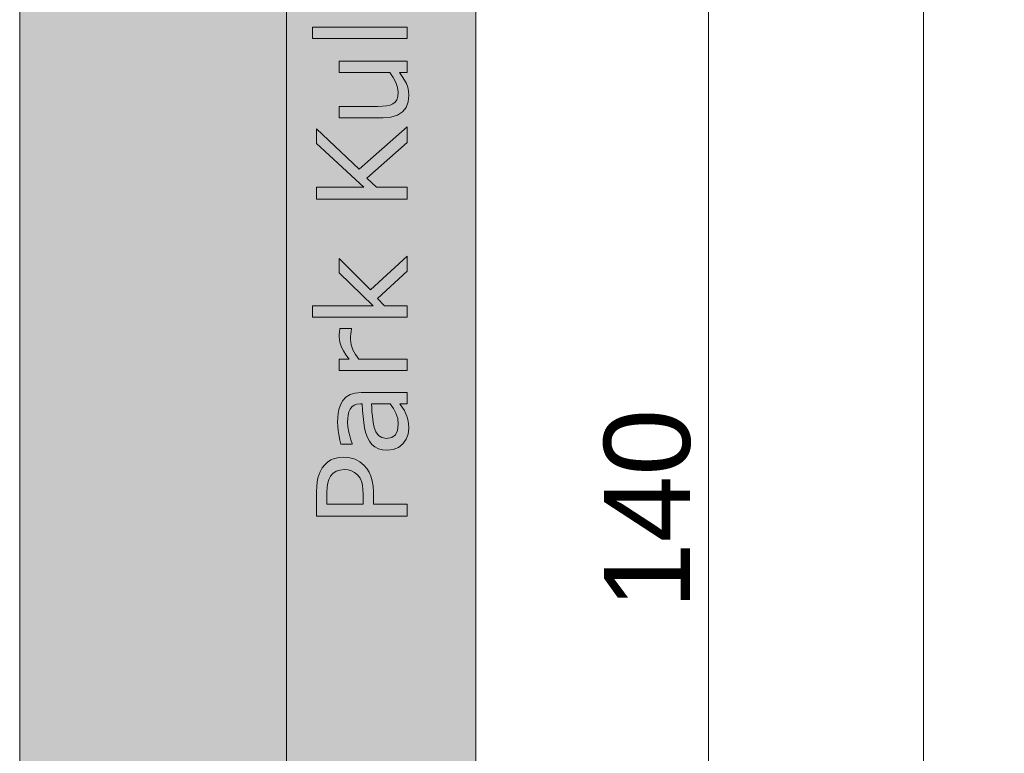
# Model space of a CAD drawing. Header units: millimetres. Extents: x 64850 to 1435566, y -594079 to 57306.
# Tile 117 of 121: x 1424726 to 1425297, y -592373 to -591946. Entities that reach past the tile are written whole.
import ezdxf

# ---------------------------------------------------------------- set-up
doc = ezdxf.new("R2010")
doc.units = ezdxf.units.MM
doc.header["$MEASUREMENT"] = 0
for name, color, linetype in [('Konstrukcja - Słupy', 7, 'Continuous'), ('Konstrukcja - Ściany zew', 7, 'Continuous'), ('Wymiarowanie - Ogólne', 7, 'Continuous')]:
    doc.layers.add(name, color=color, linetype=linetype)
for name, color, linetype, lineweight in [('Konstrukcja - Słupy_Nr_pióra__1', 7, 'Continuous', 13), ('Konstrukcja - Ściany zew_Nr_pióra__1', 7, 'Continuous', 13), ('Wymiarowanie - Ogólne_Nr_pióra__46', 5, 'Continuous', 15)]:
    doc.layers.add(name, color=color, linetype=linetype, lineweight=lineweight)
doc.layers.add('Wymiarowanie - Ogólne_Nr_pióra__45', color=7, linetype='Continuous', lineweight=15, true_color=0x40a5ff)
doc.layers.add('Wymiarowanie - Ogólne_Nr_pióra__85', color=7, linetype='Continuous', lineweight=13, true_color=0x80c2ff)
doc.styles.add('STYL_AUTOMATYCZNY_1', font='arial.ttf')
doc.dimstyles.new('STYL_AUTOMATYCZNY__1', dxfattribs={"dimtxt": 50, "dimasz": 47.5, "dimexe": 0.18, "dimexo": 0.0625, "dimgap": 0, "dimtad": 1, "dimtih": 1, "dimtoh": 1, "dimdec": 0, "dimlfac": 0.1, "dimzin": 0, "dimdsep": 46, "dimtxsty": 'STYL_AUTOMATYCZNY_1', "dimblk": 'ARROWHEAD_11', "dimblk1": 'ARROWHEAD_11', "dimblk2": 'ARROWHEAD_11', "dimcen": 0.09, "dimse1": 1, "dimse2": 1, "dimclrd": 256, "dimclre": 256, "dimclrt": 5, "dimazin": 0, "dimtfac": 1, "dimtdec": 4, "dimtmove": 0, "dimatfit": 3, "dimfxl": 1, "dimtolj": 1, "dimtzin": 0, "dimarcsym": 0})
doc.dimstyles.new('STYL_AUTOMATYCZNY__2', dxfattribs={"dimtxt": 50, "dimasz": 47.5, "dimexe": 0.18, "dimexo": 0.0625, "dimgap": 0, "dimtad": 1, "dimdec": 0, "dimlfac": 0.1, "dimzin": 0, "dimdsep": 46, "dimtxsty": 'STYL_AUTOMATYCZNY_1', "dimblk": 'ARROWHEAD_11', "dimblk1": 'ARROWHEAD_11', "dimblk2": 'ARROWHEAD_11', "dimcen": 0.09, "dimse1": 1, "dimse2": 1, "dimclrd": 256, "dimclre": 256, "dimclrt": 5, "dimazin": 0, "dimtfac": 1, "dimtdec": 4, "dimtmove": 0, "dimatfit": 3, "dimfxl": 1, "dimtolj": 1, "dimtzin": 0, "dimarcsym": 0})

# ---------------------------------------------------------------- blocks, each defined once
blk = doc.blocks.new('ElemPrzekroju_22_4', base_point=(1348773.02, -593731.69))
at = {"layer": 'Konstrukcja - Słupy', "linetype": 'Continuous', "lineweight": 0, "true_color": 0x000000}
for points in [[(1424725.5, -593731.69), (1424845.5, -593731.69), (1424845.5, -593521.69), (1424855.5, -593521.69), (1424855.5, -593731.69), (1424975.5, -593731.69), (1424975.5, -592931.69), (1424880.5, -592931.69), (1424880.5, -591531.69), (1424975.5, -591531.69), (1424975.5, -591331.69), (1424725.5, -591331.69)], [(1424870.5, -591545.83), (1424865.5, -591552.9), (1424865.5, -592952.9), (1424964.09, -592952.9), (1424966.63, -592952.37), (1424969.43, -592951.31), (1424972.42, -592949.76), (1424975.5, -592947.77), (1424975.5, -592931.69), (1424880.5, -592931.69), (1424880.5, -591545.83)], [(1424895.61, -591950.6), (1424895.61, -591957.23), (1424950.47, -591957.23), (1424950.47, -591950.6)], [(1424897.02, -591950.6), (1424895.61, -591950.6), (1424895.61, -591957.23), (1424950.47, -591957.23), (1424950.47, -591950.6), (1424933.71, -591950.6), (1424931.93, -591951.14), (1424927.6, -591951.48), (1424926.05, -591951.48), (1424926.14, -591951.47), (1424927.71, -591950.8), (1424927.98, -591950.6), (1424901.66, -591950.6), (1424901.66, -591951.93), (1424906.34, -591951.93), (1424903.49, -591955.96), (1424901.08, -591955.96), (1424901.08, -591951.48), (1424896.4, -591951.48)], [(1424933.51, -591996.65), (1424911.08, -591996.65), (1424911.08, -592003.27), (1424936.65, -592003.27), (1424941.14, -592002.89), (1424944.85, -592001.74), (1424947.77, -591999.82), (1424949.88, -591997.21), (1424951.14, -591993.99), (1424951.56, -591990.16), (1424951.4, -591987.76), (1424950.93, -591985.5), (1424950.15, -591983.39), (1424949.07, -591981.31), (1424947.72, -591979.17), (1424946.1, -591976.97), (1424950.47, -591976.97), (1424950.47, -591970.34), (1424911.08, -591970.34), (1424911.08, -591976.97), (1424940.49, -591976.97), (1424942.38, -591979.72), (1424943.91, -591982.67), (1424944.91, -591985.6), (1424945.25, -591988.29), (1424945.07, -591990.84), (1424944.54, -591992.7), (1424943.63, -591994.07), (1424942.29, -591995.16), (1424940.62, -591995.92), (1424938.64, -591996.36), (1424936.29, -591996.57)], [(1424933.51, -591996.65), (1424911.08, -591996.65), (1424911.08, -592003.27), (1424936.65, -592003.27), (1424941.14, -592002.89), (1424944.85, -592001.74), (1424947.77, -591999.82), (1424949.88, -591997.21), (1424951.14, -591993.99), (1424951.56, -591990.16), (1424951.4, -591987.76), (1424950.93, -591985.5), (1424950.15, -591983.39), (1424949.07, -591981.31), (1424947.72, -591979.17), (1424946.1, -591976.97), (1424950.47, -591976.97), (1424950.47, -591970.34), (1424911.08, -591970.34), (1424911.08, -591976.97), (1424940.49, -591976.97), (1424942.38, -591979.72), (1424943.91, -591982.67), (1424944.91, -591985.6), (1424945.25, -591988.29), (1424945.07, -591990.84), (1424944.54, -591992.7), (1424943.63, -591994.07), (1424942.29, -591995.16), (1424940.62, -591995.92), (1424938.64, -591996.36), (1424936.29, -591996.57)], [(1424897.97, -592043.57), (1424897.97, -592050.55), (1424950.47, -592050.55), (1424950.47, -592043.57), (1424932.66, -592043.57), (1424927.09, -592038.35), (1424950.47, -592017.59), (1424950.47, -592008.53), (1424922.65, -592033.07), (1424897.97, -592009.62), (1424897.97, -592018.08), (1424925.36, -592043.57)], [(1424897.97, -592018.08), (1424922.65, -592041.05), (1424935.47, -592029.74), (1424935.47, -592030.91), (1424950.47, -592017.59), (1424950.47, -592008.53), (1424922.65, -592033.07), (1424897.97, -592009.62)], [(1424897.97, -592050.55), (1424911.87, -592050.55), (1424919.79, -592043.57), (1424897.97, -592043.57)], [(1424919.28, -592050.55), (1424950.47, -592050.55), (1424950.47, -592043.57), (1424932.66, -592043.57), (1424929.97, -592041.05)], [(1424895.61, -592119.09), (1424950.47, -592119.09), (1424950.47, -592112.47), (1424937.32, -592112.47), (1424933.23, -592108.17), (1424950.47, -592092.37), (1424950.47, -592083.63), (1424929.28, -592103.26), (1424911.08, -592084.97), (1424911.08, -592093.32), (1424930.79, -592112.47), (1424895.61, -592112.47)], [(1424929.28, -592103.26), (1424911.08, -592084.97), (1424911.08, -592093.32), (1424929.06, -592110.78), (1424935.47, -592104.84), (1424935.47, -592106.11), (1424950.47, -592092.37), (1424950.47, -592083.63)], [(1424927.24, -592112.47), (1424895.61, -592112.47), (1424895.61, -592119.09), (1424920.09, -592119.09)], [(1424935.47, -592111.09), (1424926.73, -592119.09), (1424950.47, -592119.09), (1424950.47, -592112.47), (1424937.32, -592112.47), (1424935.47, -592110.52)], [(1424911.08, -592130.45), (1424911.42, -592133.55), (1424912.41, -592136.6), (1424913.49, -592138.71), (1424914.99, -592141.03), (1424916.9, -592143.56), (1424911.08, -592143.56), (1424911.08, -592150.19), (1424950.47, -592150.19), (1424950.47, -592143.56), (1424922.51, -592143.56), (1424920.56, -592140.87), (1424919, -592138.06), (1424917.98, -592135.15), (1424917.64, -592132.14), (1424917.68, -592130.36), (1424917.8, -592128.84), (1424918.01, -592127.43), (1424918.31, -592125.97), (1424918.31, -592125.62), (1424911.51, -592125.62), (1424911.17, -592127.94), (1424911.11, -592128.96)], [(1424911.08, -592143.56), (1424911.08, -592150.19), (1424950.47, -592150.19), (1424950.47, -592143.56), (1424922.51, -592143.56), (1424920.56, -592140.87), (1424919, -592138.06), (1424917.98, -592135.15), (1424917.77, -592133.24), (1424916.11, -592133.24), (1424917.67, -592131.03), (1424917.68, -592130.36), (1424917.8, -592128.84), (1424918.01, -592127.43), (1424918.31, -592125.97), (1424918.31, -592125.62), (1424911.51, -592125.62), (1424911.17, -592127.94), (1424911.11, -592128.96), (1424911.08, -592130.45), (1424911.42, -592133.55), (1424912.41, -592136.6), (1424913.49, -592138.71), (1424914.99, -592141.03), (1424916.9, -592143.56)]]:
    blk.add_hatch(color=18, dxfattribs=at).paths.add_polyline_path(points)
h = blk.add_hatch(color=18, dxfattribs=at)
h.paths.add_polyline_path([(1424910.13, -592180.09), (1424910.2, -592182.48), (1424910.41, -592184.89), (1424910.77, -592187.32), (1424911.38, -592190.55), (1424911.93, -592192.92), (1424918.66, -592192.92), (1424918.66, -592192.57), (1424917.86, -592190.32), (1424917.2, -592188.11), (1424916.67, -592185.94), (1424916.16, -592182.88), (1424915.99, -592180.13), (1424916.06, -592178.02), (1424916.27, -592176), (1424916.68, -592174.17), (1424917.36, -592172.62), (1424918.37, -592171.31), (1424919.69, -592170.34), (1424921.36, -592169.75), (1424923.42, -592169.55), (1424924.45, -592169.55), (1424924.67, -592173.32), (1424924.95, -592176.93), (1424925.29, -592180.37), (1424925.78, -592183.57), (1424926.5, -592186.45), (1424927.44, -592189.01), (1424928.63, -592191.2), (1424930.08, -592193.03), (1424931.8, -592194.49), (1424933.83, -592195.56), (1424936.25, -592196.2), (1424939.04, -592196.41), (1424942.47, -592196), (1424945.47, -592194.77), (1424948.03, -592192.71), (1424949.99, -592190.06), (1424951.17, -592187.06), (1424951.56, -592183.69), (1424951.42, -592180.98), (1424951.01, -592178.64), (1424950.4, -592176.62), (1424949.66, -592174.84), (1424948.91, -592173.4), (1424947.95, -592171.93), (1424946.99, -592170.58), (1424946.27, -592169.55), (1424950.47, -592169.55), (1424950.47, -592162.96), (1424923.74, -592162.96), (1424920.24, -592163.25), (1424917.36, -592164.12), (1424915.02, -592165.55), (1424913.16, -592167.5), (1424911.75, -592169.97), (1424910.82, -592172.85), (1424910.44, -592175.02), (1424910.21, -592177.44)])
h.paths.add_polyline_path([(1424929.94, -592171.69), (1424929.81, -592169.55), (1424940.77, -592169.55), (1424942.54, -592172.12), (1424944.03, -592174.91), (1424945.05, -592177.95), (1424945.39, -592181.29), (1424944.96, -592184.95), (1424943.68, -592187.53), (1424941.55, -592189.06), (1424938.59, -592189.57), (1424935.91, -592189.13), (1424933.88, -592187.81), (1424932.39, -592185.78), (1424931.36, -592183.19), (1424930.77, -592180.37), (1424930.34, -592176.69), (1424930.12, -592174.07)], flags=0)
h = blk.add_hatch(color=18, dxfattribs=at)
h.paths.add_polyline_path([(1424910.21, -592177.44), (1424910.13, -592180.09), (1424910.2, -592182.48), (1424910.35, -592184.17), (1424910.58, -592184.17), (1424910.36, -592184.25), (1424910.41, -592184.89), (1424910.77, -592187.32), (1424911.38, -592190.55), (1424911.93, -592192.92), (1424918.66, -592192.92), (1424918.66, -592192.57), (1424917.86, -592190.32), (1424917.2, -592188.11), (1424917.07, -592187.56), (1424914.91, -592190.61), (1424914.67, -592187.46), (1424914.47, -592184.17), (1424916.37, -592184.17), (1424916.16, -592182.88), (1424915.99, -592180.13), (1424916.06, -592178.02), (1424916.27, -592176), (1424916.68, -592174.17), (1424917.36, -592172.62), (1424918.37, -592171.31), (1424919.69, -592170.34), (1424921.36, -592169.75), (1424923.42, -592169.55), (1424924.45, -592169.55), (1424924.67, -592173.32), (1424924.95, -592176.93), (1424925.29, -592180.37), (1424925.78, -592183.57), (1424926.5, -592186.45), (1424927.44, -592189.01), (1424928.63, -592191.2), (1424930.08, -592193.03), (1424931.8, -592194.49), (1424933.83, -592195.56), (1424936.25, -592196.2), (1424939.04, -592196.41), (1424942.47, -592196), (1424945.47, -592194.77), (1424948.03, -592192.71), (1424949.99, -592190.06), (1424951.17, -592187.06), (1424951.56, -592183.69), (1424951.42, -592180.98), (1424951.01, -592178.64), (1424950.4, -592176.62), (1424949.66, -592174.84), (1424948.91, -592173.4), (1424947.95, -592171.93), (1424946.99, -592170.58), (1424946.27, -592169.55), (1424950.47, -592169.55), (1424950.47, -592162.96), (1424923.74, -592162.96), (1424920.24, -592163.25), (1424917.36, -592164.12), (1424915.02, -592165.55), (1424913.16, -592167.5), (1424911.75, -592169.97), (1424910.82, -592172.85), (1424910.44, -592175.02)])
h.paths.add_polyline_path([(1424929.94, -592171.69), (1424929.81, -592169.55), (1424940.77, -592169.55), (1424942.54, -592172.12), (1424944.03, -592174.91), (1424945.05, -592177.95), (1424945.39, -592181.29), (1424944.96, -592184.95), (1424943.68, -592187.53), (1424941.55, -592189.06), (1424938.59, -592189.57), (1424935.91, -592189.13), (1424933.88, -592187.81), (1424933.61, -592187.45), (1424933.36, -592187.8), (1424932.54, -592186.26), (1424931.1, -592184.17), (1424931.75, -592184.17), (1424931.36, -592183.19), (1424930.77, -592180.37), (1424930.34, -592176.69), (1424930.12, -592174.07)], flags=0)
h = blk.add_hatch(color=18, dxfattribs=at)
h.paths.add_polyline_path([(1424898.06, -592217.58), (1424897.97, -592220.57), (1424897.97, -592234.81), (1424950.47, -592234.81), (1424950.47, -592227.83), (1424930.9, -592227.83), (1424930.9, -592220.85), (1424930.75, -592217.3), (1424930.3, -592214.19), (1424929.54, -592211.51), (1424928.49, -592209.15), (1424927.13, -592207.01), (1424925.47, -592205.09), (1424923.09, -592203.14), (1424920.3, -592201.69), (1424917.2, -592200.77), (1424913.83, -592200.47), (1424910.96, -592200.65), (1424908.43, -592201.2), (1424906.25, -592202.11), (1424904.37, -592203.35), (1424902.7, -592204.9), (1424901.25, -592206.75), (1424899.78, -592209.47), (1424898.76, -592212.56), (1424898.32, -592214.91)])
h.paths.add_polyline_path([(1424903.96, -592220.92), (1424904.08, -592217.89), (1424904.44, -592215.44), (1424905.07, -592213.39), (1424906.01, -592211.58), (1424907.46, -592209.88), (1424909.29, -592208.68), (1424911.47, -592207.97), (1424914.01, -592207.73), (1424916.22, -592207.9), (1424918.21, -592208.42), (1424920.03, -592209.35), (1424921.77, -592210.76), (1424923.2, -592212.67), (1424924.18, -592215.07), (1424924.6, -592217.01), (1424924.86, -592219.3), (1424924.94, -592221.94), (1424924.94, -592227.83), (1424903.96, -592227.83)], flags=0)
h = blk.add_hatch(color=18, dxfattribs=at)
h.paths.add_polyline_path([(1424897.97, -592234.81), (1424914.9, -592234.81), (1424914.87, -592233.89), (1424915.13, -592234.81), (1424950.47, -592234.81), (1424950.47, -592227.83), (1424930.9, -592227.83), (1424930.9, -592220.85), (1424930.75, -592217.3), (1424930.3, -592214.19), (1424929.54, -592211.51), (1424929.11, -592210.55), (1424929.04, -592210.56), (1424926.25, -592210.34), (1424926.22, -592210.33), (1424926.55, -592210.28), (1424928.37, -592208.97), (1424927.13, -592207.01), (1424925.47, -592205.09), (1424923.09, -592203.14), (1424920.3, -592201.69), (1424917.2, -592200.77), (1424913.83, -592200.47), (1424910.96, -592200.65), (1424908.43, -592201.2), (1424906.25, -592202.11), (1424904.37, -592203.35), (1424902.7, -592204.9), (1424901.25, -592206.75), (1424899.78, -592209.47), (1424898.76, -592212.56), (1424898.32, -592214.91), (1424898.06, -592217.58), (1424897.97, -592220.57), (1424897.97, -592221.74), (1424898.83, -592221.68), (1424902.2, -592221.99), (1424902.35, -592222.03), (1424901.47, -592222.11), (1424899.29, -592222.83), (1424897.97, -592223.69)])
h.paths.add_polyline_path([(1424903.96, -592227.83), (1424903.96, -592220.92), (1424904.08, -592217.89), (1424904.44, -592215.44), (1424905.07, -592213.39), (1424906.01, -592211.58), (1424907.46, -592209.88), (1424909.29, -592208.68), (1424911.47, -592207.97), (1424914.01, -592207.73), (1424916.22, -592207.9), (1424918.21, -592208.42), (1424920.03, -592209.35), (1424921.77, -592210.76), (1424923.2, -592212.67), (1424924.18, -592215.07), (1424924.6, -592217.01), (1424924.86, -592219.3), (1424924.94, -592221.94), (1424924.94, -592227.83)], flags=0)
at = {"layer": 'Konstrukcja - Słupy_Nr_pióra__1', "color": 7, "linetype": 'Continuous', "lineweight": 13}
blk.add_line((1424725.5, -593731.69), (1424725.5, -591331.69), dxfattribs=at)
blk = doc.blocks.new('ElemPrzekroju_23_4', base_point=(1348773.02, -593731.69))
at = {"layer": 'Konstrukcja - Ściany zew', "linetype": 'Continuous', "lineweight": 0, "true_color": 0x000000}
h = blk.add_hatch(color=18, dxfattribs=at)
h.paths.add_polyline_path([(1424978, -591531.69), (1424880.5, -591531.69), (1424880.5, -592931.69), (1424978, -592931.69)])
h.paths.add_polyline_path([(1424895.61, -591957.23), (1424895.61, -591950.6), (1424950.47, -591950.6), (1424950.47, -591957.23)], flags=0)
h.paths.add_polyline_path([(1424895.61, -592119.09), (1424895.61, -592112.47), (1424930.79, -592112.47), (1424911.08, -592093.32), (1424911.08, -592084.97), (1424929.28, -592103.26), (1424950.47, -592083.63), (1424950.47, -592092.37), (1424933.23, -592108.17), (1424937.32, -592112.47), (1424950.47, -592112.47), (1424950.47, -592119.09)], flags=0)
h.paths.add_polyline_path([(1424897.97, -592043.57), (1424925.36, -592043.57), (1424897.97, -592018.08), (1424897.97, -592009.62), (1424922.65, -592033.07), (1424950.47, -592008.53), (1424950.47, -592017.59), (1424927.09, -592038.35), (1424932.66, -592043.57), (1424950.47, -592043.57), (1424950.47, -592050.55), (1424897.97, -592050.55)], flags=0)
h.paths.add_polyline_path([(1424897.97, -592234.81), (1424897.97, -592220.57), (1424898.06, -592217.58), (1424898.32, -592214.91), (1424898.76, -592212.56), (1424899.78, -592209.47), (1424901.25, -592206.75), (1424902.7, -592204.9), (1424904.37, -592203.35), (1424906.25, -592202.11), (1424908.43, -592201.2), (1424910.96, -592200.65), (1424913.83, -592200.47), (1424917.2, -592200.77), (1424920.3, -592201.69), (1424923.09, -592203.14), (1424925.47, -592205.09), (1424927.13, -592207.01), (1424928.49, -592209.15), (1424929.54, -592211.51), (1424930.3, -592214.19), (1424930.75, -592217.3), (1424930.9, -592220.85), (1424930.9, -592227.83), (1424950.47, -592227.83), (1424950.47, -592234.81)], flags=0)
h.paths.add_polyline_path([(1424899.77, -591937.34), (1424899.77, -591930.71), (1424911.08, -591930.71), (1424911.08, -591917.03), (1424916.66, -591917.03), (1424916.66, -591930.71), (1424934.6, -591930.71), (1424937.36, -591930.68), (1424939.45, -591930.57), (1424941.14, -591930.26), (1424942.71, -591929.59), (1424943.93, -591928.66), (1424944.77, -591927.45), (1424945.26, -591925.74), (1424945.43, -591923.31), (1424945.31, -591921.65), (1424944.95, -591919.92), (1424944.51, -591918.41), (1424944.16, -591917.39), (1424944.16, -591917.03), (1424950.11, -591917.03), (1424950.56, -591918.99), (1424950.93, -591921.11), (1424951.16, -591923.19), (1424951.24, -591925.04), (1424950.88, -591928.74), (1424949.8, -591931.79), (1424948, -591934.2), (1424945.4, -591935.95), (1424941.93, -591936.99), (1424937.6, -591937.34), (1424916.66, -591937.34), (1424916.66, -591941.82), (1424911.08, -591941.82), (1424911.08, -591937.34)], flags=0)
h.paths.add_polyline_path([(1424910.34, -591821.08), (1424909.99, -591817.11), (1424910.34, -591813.18), (1424911.39, -591809.67), (1424913.13, -591806.57), (1424915.58, -591803.89), (1424918.63, -591801.73), (1424922.18, -591800.19), (1424926.23, -591799.26), (1424930.79, -591798.96), (1424935.35, -591799.26), (1424939.41, -591800.19), (1424942.95, -591801.73), (1424945.99, -591803.89), (1424948.43, -591806.57), (1424950.17, -591809.67), (1424951.21, -591813.18), (1424951.56, -591817.11), (1424951.21, -591821.08), (1424950.17, -591824.61), (1424948.43, -591827.71), (1424945.99, -591830.39), (1424942.95, -591832.54), (1424939.41, -591834.08), (1424935.35, -591835), (1424930.79, -591835.31), (1424926.23, -591835), (1424922.18, -591834.08), (1424918.63, -591832.54), (1424915.58, -591830.39), (1424913.13, -591827.71), (1424911.39, -591824.61)], flags=0)
h.paths.add_polyline_path([(1424910.2, -592182.48), (1424910.13, -592180.09), (1424910.21, -592177.44), (1424910.44, -592175.02), (1424910.82, -592172.85), (1424911.75, -592169.97), (1424913.16, -592167.5), (1424915.02, -592165.55), (1424917.36, -592164.12), (1424920.24, -592163.25), (1424923.74, -592162.96), (1424950.47, -592162.96), (1424950.47, -592169.55), (1424946.27, -592169.55), (1424946.99, -592170.58), (1424947.95, -592171.93), (1424948.91, -592173.4), (1424949.66, -592174.84), (1424950.4, -592176.62), (1424951.01, -592178.64), (1424951.42, -592180.98), (1424951.56, -592183.69), (1424951.17, -592187.06), (1424949.99, -592190.06), (1424948.03, -592192.71), (1424945.47, -592194.77), (1424942.47, -592196), (1424939.04, -592196.41), (1424936.25, -592196.2), (1424933.83, -592195.56), (1424931.8, -592194.49), (1424930.08, -592193.03), (1424928.63, -592191.2), (1424927.44, -592189.01), (1424926.5, -592186.45), (1424925.78, -592183.57), (1424925.29, -592180.37), (1424924.95, -592176.93), (1424924.67, -592173.32), (1424924.45, -592169.55), (1424923.42, -592169.55), (1424921.36, -592169.75), (1424919.69, -592170.34), (1424918.37, -592171.31), (1424917.36, -592172.62), (1424916.68, -592174.17), (1424916.27, -592176), (1424916.06, -592178.02), (1424915.99, -592180.13), (1424916.16, -592182.88), (1424916.67, -592185.94), (1424917.2, -592188.11), (1424917.86, -592190.32), (1424918.66, -592192.57), (1424918.66, -592192.92), (1424911.93, -592192.92), (1424911.38, -592190.55), (1424910.77, -592187.32), (1424910.41, -592184.89)], flags=0)
h.paths.add_polyline_path([(1424950.47, -591781.82), (1424911.08, -591792.19), (1424911.08, -591785.28), (1424941.58, -591778.05), (1424911.08, -591768.21), (1424911.08, -591762.75), (1424941.58, -591752.66), (1424911.08, -591745.82), (1424911.08, -591739.16), (1424950.47, -591749.42), (1424950.47, -591755.55), (1424920.11, -591765.67), (1424950.47, -591775.72)], flags=0)
h.paths.add_polyline_path([(1424911.08, -591976.97), (1424911.08, -591970.34), (1424950.47, -591970.34), (1424950.47, -591976.97), (1424946.1, -591976.97), (1424947.72, -591979.17), (1424949.07, -591981.31), (1424950.15, -591983.39), (1424950.93, -591985.5), (1424951.4, -591987.76), (1424951.56, -591990.16), (1424951.14, -591993.99), (1424949.88, -591997.21), (1424947.77, -591999.82), (1424944.85, -592001.74), (1424941.14, -592002.89), (1424936.65, -592003.27), (1424911.08, -592003.27), (1424911.08, -591996.65), (1424933.51, -591996.65), (1424936.29, -591996.57), (1424938.64, -591996.36), (1424940.62, -591995.92), (1424942.29, -591995.16), (1424943.63, -591994.07), (1424944.54, -591992.7), (1424945.07, -591990.84), (1424945.25, -591988.29), (1424944.91, -591985.6), (1424943.91, -591982.67), (1424942.38, -591979.72), (1424940.49, -591976.97)], flags=0)
h.paths.add_polyline_path([(1424911.08, -591702.49), (1424911.08, -591695.55), (1424964.99, -591718.53), (1424964.99, -591725.62), (1424948.56, -591718.29), (1424911.08, -591733.98), (1424911.08, -591726.78), (1424940.28, -591714.69)], flags=0)
h.paths.add_polyline_path([(1424950.47, -592150.19), (1424911.08, -592150.19), (1424911.08, -592143.56), (1424916.9, -592143.56), (1424914.99, -592141.03), (1424913.49, -592138.71), (1424912.41, -592136.6), (1424911.42, -592133.55), (1424911.08, -592130.45), (1424911.11, -592128.96), (1424911.17, -592127.94), (1424911.51, -592125.62), (1424918.31, -592125.62), (1424918.31, -592125.97), (1424918.01, -592127.43), (1424917.8, -592128.84), (1424917.68, -592130.36), (1424917.64, -592132.14), (1424917.98, -592135.15), (1424919, -592138.06), (1424920.56, -592140.87), (1424922.51, -592143.56), (1424950.47, -592143.56)], flags=0)
h.paths.add_polyline_path([(1424936.65, -591909.31), (1424911.08, -591909.31), (1424911.08, -591902.68), (1424933.51, -591902.68), (1424936.29, -591902.61), (1424938.64, -591902.4), (1424940.62, -591901.96), (1424942.29, -591901.2), (1424943.63, -591900.11), (1424944.54, -591898.73), (1424945.07, -591896.87), (1424945.25, -591894.33), (1424944.91, -591891.63), (1424943.91, -591888.7), (1424942.38, -591885.76), (1424940.49, -591883.01), (1424911.08, -591883.01), (1424911.08, -591876.38), (1424950.47, -591876.38), (1424950.47, -591883.01), (1424946.1, -591883.01), (1424947.72, -591885.21), (1424949.07, -591887.35), (1424950.15, -591889.43), (1424950.93, -591891.54), (1424951.4, -591893.8), (1424951.56, -591896.2), (1424951.14, -591900.03), (1424949.88, -591903.25), (1424947.77, -591905.86), (1424944.85, -591907.78), (1424941.14, -591908.93)], flags=0)
h.paths.add_polyline_path([(1424950.47, -591863.34), (1424911.08, -591863.34), (1424911.08, -591856.71), (1424916.9, -591856.71), (1424914.99, -591854.18), (1424913.49, -591851.86), (1424912.41, -591849.74), (1424911.42, -591846.7), (1424911.08, -591843.59), (1424911.11, -591842.1), (1424911.17, -591841.09), (1424911.51, -591838.76), (1424918.31, -591838.76), (1424918.31, -591839.11), (1424918.01, -591840.57), (1424917.8, -591841.99), (1424917.68, -591843.51), (1424917.64, -591845.28), (1424917.98, -591848.3), (1424919, -591851.21), (1424920.56, -591854.01), (1424922.51, -591856.71), (1424950.47, -591856.71)], flags=0)
for points in [[(1424929.81, -592169.55), (1424929.94, -592171.69), (1424930.12, -592174.07), (1424930.34, -592176.69), (1424930.77, -592180.37), (1424931.36, -592183.19), (1424932.39, -592185.78), (1424933.88, -592187.81), (1424935.91, -592189.13), (1424938.59, -592189.57), (1424941.55, -592189.06), (1424943.68, -592187.53), (1424944.96, -592184.95), (1424945.39, -592181.29), (1424945.05, -592177.95), (1424944.03, -592174.91), (1424942.54, -592172.12), (1424940.77, -592169.55)], [(1424903.96, -592227.83), (1424924.94, -592227.83), (1424924.94, -592221.94), (1424924.86, -592219.3), (1424924.6, -592217.01), (1424924.18, -592215.07), (1424923.2, -592212.67), (1424921.77, -592210.76), (1424920.03, -592209.35), (1424918.21, -592208.42), (1424916.22, -592207.9), (1424914.01, -592207.73), (1424911.47, -592207.97), (1424909.29, -592208.68), (1424907.46, -592209.88), (1424906.01, -592211.58), (1424905.07, -592213.39), (1424904.44, -592215.44), (1424904.08, -592217.89), (1424903.96, -592220.92)]]:
    blk.add_hatch(color=18, dxfattribs=at).paths.add_polyline_path(points)
at = {"layer": 'Konstrukcja - Ściany zew_Nr_pióra__1', "color": 7, "linetype": 'Continuous', "lineweight": 13}
for p, q in [((1424880.5, -592931.69), (1424880.5, -591531.69)), ((1424895.61, -591950.6), (1424950.47, -591950.6)), ((1424895.61, -591957.23), (1424895.61, -591950.6)), ((1424950.47, -591950.6), (1424950.47, -591957.23)), ((1424950.47, -591957.23), (1424895.61, -591957.23)), ((1424911.08, -591976.97), (1424911.08, -591970.34)), ((1424911.08, -591970.34), (1424950.47, -591970.34)), ((1424950.47, -591970.34), (1424950.47, -591976.97)), ((1424940.49, -591976.97), (1424911.08, -591976.97)), ((1424942.38, -591979.72), (1424940.49, -591976.97)), ((1424943.91, -591982.67), (1424942.38, -591979.72)), ((1424950.47, -591976.97), (1424946.1, -591976.97)), ((1424946.1, -591976.97), (1424947.72, -591979.17)), ((1424947.72, -591979.17), (1424949.07, -591981.31)), ((1424949.07, -591981.31), (1424950.15, -591983.39)), ((1424944.91, -591985.6), (1424943.91, -591982.67)), ((1424945.25, -591988.29), (1424944.91, -591985.6)), ((1424950.15, -591983.39), (1424950.93, -591985.5)), ((1424950.93, -591985.5), (1424951.4, -591987.76)), ((1424951.4, -591987.76), (1424951.56, -591990.16)), ((1424943.63, -591994.07), (1424944.54, -591992.7)), ((1424944.54, -591992.7), (1424945.07, -591990.84)), ((1424945.07, -591990.84), (1424945.25, -591988.29)), ((1424951.56, -591990.16), (1424951.14, -591993.99)), ((1424911.08, -592003.27), (1424911.08, -591996.65)), ((1424911.08, -591996.65), (1424933.51, -591996.65)), ((1424933.51, -591996.65), (1424936.29, -591996.57)), ((1424936.29, -591996.57), (1424938.64, -591996.36)), ((1424938.64, -591996.36), (1424940.62, -591995.92)), ((1424940.62, -591995.92), (1424942.29, -591995.16)), ((1424942.29, -591995.16), (1424943.63, -591994.07)), ((1424949.88, -591997.21), (1424947.77, -591999.82)), ((1424951.14, -591993.99), (1424949.88, -591997.21)), ((1424936.65, -592003.27), (1424911.08, -592003.27)), ((1424941.14, -592002.89), (1424936.65, -592003.27)), ((1424944.85, -592001.74), (1424941.14, -592002.89)), ((1424947.77, -591999.82), (1424944.85, -592001.74)), ((1424897.97, -592018.08), (1424897.97, -592009.62)), ((1424897.97, -592009.62), (1424922.65, -592033.07)), ((1424922.65, -592033.07), (1424950.47, -592008.53)), ((1424950.47, -592008.53), (1424950.47, -592017.59)), ((1424925.36, -592043.57), (1424897.97, -592018.08)), ((1424950.47, -592017.59), (1424927.09, -592038.35)), ((1424927.09, -592038.35), (1424932.66, -592043.57)), ((1424897.97, -592050.55), (1424897.97, -592043.57)), ((1424897.97, -592043.57), (1424925.36, -592043.57)), ((1424932.66, -592043.57), (1424950.47, -592043.57)), ((1424950.47, -592043.57), (1424950.47, -592050.55)), ((1424950.47, -592050.55), (1424897.97, -592050.55)), ((1424911.08, -592093.32), (1424911.08, -592084.97)), ((1424911.08, -592084.97), (1424929.28, -592103.26)), ((1424929.28, -592103.26), (1424950.47, -592083.63)), ((1424950.47, -592083.63), (1424950.47, -592092.37)), ((1424930.79, -592112.47), (1424911.08, -592093.32)), ((1424950.47, -592092.37), (1424933.23, -592108.17)), ((1424895.61, -592119.09), (1424895.61, -592112.47)), ((1424895.61, -592112.47), (1424930.79, -592112.47)), ((1424933.23, -592108.17), (1424937.32, -592112.47)), ((1424937.32, -592112.47), (1424950.47, -592112.47)), ((1424950.47, -592112.47), (1424950.47, -592119.09)), ((1424950.47, -592119.09), (1424895.61, -592119.09)), ((1424911.08, -592130.45), (1424911.11, -592128.96)), ((1424911.42, -592133.55), (1424911.08, -592130.45)), ((1424911.11, -592128.96), (1424911.17, -592127.94)), ((1424911.17, -592127.94), (1424911.51, -592125.62)), ((1424911.51, -592125.62), (1424918.31, -592125.62)), ((1424917.68, -592130.36), (1424917.64, -592132.14)), ((1424917.8, -592128.84), (1424917.68, -592130.36)), ((1424918.01, -592127.43), (1424917.8, -592128.84)), ((1424918.31, -592125.97), (1424918.01, -592127.43)), ((1424918.31, -592125.62), (1424918.31, -592125.97)), ((1424912.41, -592136.6), (1424911.42, -592133.55)), ((1424917.64, -592132.14), (1424917.98, -592135.15)), ((1424917.98, -592135.15), (1424919, -592138.06)), ((1424913.49, -592138.71), (1424912.41, -592136.6)), ((1424914.99, -592141.03), (1424913.49, -592138.71)), ((1424916.9, -592143.56), (1424914.99, -592141.03)), ((1424919, -592138.06), (1424920.56, -592140.87)), ((1424920.56, -592140.87), (1424922.51, -592143.56)), ((1424911.08, -592150.19), (1424911.08, -592143.56)), ((1424911.08, -592143.56), (1424916.9, -592143.56)), ((1424922.51, -592143.56), (1424950.47, -592143.56)), ((1424950.47, -592143.56), (1424950.47, -592150.19)), ((1424950.47, -592150.19), (1424911.08, -592150.19)), ((1424915.02, -592165.55), (1424917.36, -592164.12)), ((1424917.36, -592164.12), (1424920.24, -592163.25)), ((1424920.24, -592163.25), (1424923.74, -592162.96)), ((1424923.74, -592162.96), (1424950.47, -592162.96)), ((1424950.47, -592162.96), (1424950.47, -592169.55)), ((1424910.82, -592172.85), (1424911.75, -592169.97)), ((1424911.75, -592169.97), (1424913.16, -592167.5)), ((1424913.16, -592167.5), (1424915.02, -592165.55)), ((1424919.69, -592170.34), (1424918.37, -592171.31)), ((1424921.36, -592169.75), (1424919.69, -592170.34)), ((1424923.42, -592169.55), (1424921.36, -592169.75)), ((1424924.45, -592169.55), (1424923.42, -592169.55)), ((1424924.67, -592173.32), (1424924.45, -592169.55)), ((1424940.77, -592169.55), (1424929.81, -592169.55)), ((1424929.81, -592169.55), (1424929.94, -592171.69)), ((1424942.54, -592172.12), (1424940.77, -592169.55)), ((1424950.47, -592169.55), (1424946.27, -592169.55)), ((1424946.27, -592169.55), (1424946.99, -592170.58)), ((1424946.99, -592170.58), (1424947.95, -592171.93)), ((1424910.21, -592177.44), (1424910.44, -592175.02)), ((1424910.44, -592175.02), (1424910.82, -592172.85)), ((1424916.27, -592176), (1424916.06, -592178.02)), ((1424916.68, -592174.17), (1424916.27, -592176)), ((1424917.36, -592172.62), (1424916.68, -592174.17)), ((1424918.37, -592171.31), (1424917.36, -592172.62)), ((1424924.95, -592176.93), (1424924.67, -592173.32)), ((1424929.94, -592171.69), (1424930.12, -592174.07)), ((1424930.12, -592174.07), (1424930.34, -592176.69)), ((1424944.03, -592174.91), (1424942.54, -592172.12)), ((1424945.05, -592177.95), (1424944.03, -592174.91)), ((1424947.95, -592171.93), (1424948.91, -592173.4)), ((1424948.91, -592173.4), (1424949.66, -592174.84)), ((1424949.66, -592174.84), (1424950.4, -592176.62)), ((1424910.13, -592180.09), (1424910.21, -592177.44)), ((1424910.2, -592182.48), (1424910.13, -592180.09)), ((1424916.06, -592178.02), (1424915.99, -592180.13)), ((1424915.99, -592180.13), (1424916.16, -592182.88)), ((1424925.29, -592180.37), (1424924.95, -592176.93)), ((1424925.78, -592183.57), (1424925.29, -592180.37)), ((1424930.34, -592176.69), (1424930.77, -592180.37)), ((1424930.77, -592180.37), (1424931.36, -592183.19)), ((1424944.96, -592184.95), (1424945.39, -592181.29)), ((1424945.39, -592181.29), (1424945.05, -592177.95)), ((1424950.4, -592176.62), (1424951.01, -592178.64)), ((1424951.01, -592178.64), (1424951.42, -592180.98)), ((1424951.42, -592180.98), (1424951.56, -592183.69)), ((1424910.41, -592184.89), (1424910.2, -592182.48)), ((1424910.77, -592187.32), (1424910.41, -592184.89)), ((1424911.38, -592190.55), (1424910.77, -592187.32)), ((1424916.16, -592182.88), (1424916.67, -592185.94)), ((1424916.67, -592185.94), (1424917.2, -592188.11)), ((1424926.5, -592186.45), (1424925.78, -592183.57)), ((1424927.44, -592189.01), (1424926.5, -592186.45)), ((1424931.36, -592183.19), (1424932.39, -592185.78)), ((1424932.39, -592185.78), (1424933.88, -592187.81)), ((1424933.88, -592187.81), (1424935.91, -592189.13)), ((1424941.55, -592189.06), (1424943.68, -592187.53)), ((1424943.68, -592187.53), (1424944.96, -592184.95)), ((1424951.17, -592187.06), (1424949.99, -592190.06)), ((1424951.56, -592183.69), (1424951.17, -592187.06)), ((1424911.93, -592192.92), (1424911.38, -592190.55)), ((1424918.66, -592192.92), (1424911.93, -592192.92)), ((1424917.2, -592188.11), (1424917.86, -592190.32)), ((1424917.86, -592190.32), (1424918.66, -592192.57)), ((1424918.66, -592192.57), (1424918.66, -592192.92)), ((1424928.63, -592191.2), (1424927.44, -592189.01)), ((1424930.08, -592193.03), (1424928.63, -592191.2)), ((1424931.8, -592194.49), (1424930.08, -592193.03)), ((1424935.91, -592189.13), (1424938.59, -592189.57)), ((1424938.59, -592189.57), (1424941.55, -592189.06)), ((1424948.03, -592192.71), (1424945.47, -592194.77)), ((1424949.99, -592190.06), (1424948.03, -592192.71)), ((1424933.83, -592195.56), (1424931.8, -592194.49)), ((1424936.25, -592196.2), (1424933.83, -592195.56)), ((1424939.04, -592196.41), (1424936.25, -592196.2)), ((1424942.47, -592196), (1424939.04, -592196.41)), ((1424945.47, -592194.77), (1424942.47, -592196)), ((1424901.25, -592206.75), (1424902.7, -592204.9)), ((1424902.7, -592204.9), (1424904.37, -592203.35)), ((1424904.37, -592203.35), (1424906.25, -592202.11)), ((1424906.25, -592202.11), (1424908.43, -592201.2)), ((1424908.43, -592201.2), (1424910.96, -592200.65)), ((1424910.96, -592200.65), (1424913.83, -592200.47)), ((1424913.83, -592200.47), (1424917.2, -592200.77)), ((1424917.2, -592200.77), (1424920.3, -592201.69)), ((1424920.3, -592201.69), (1424923.09, -592203.14)), ((1424923.09, -592203.14), (1424925.47, -592205.09)), ((1424925.47, -592205.09), (1424927.13, -592207.01)), ((1424898.76, -592212.56), (1424899.78, -592209.47)), ((1424899.78, -592209.47), (1424901.25, -592206.75)), ((1424907.46, -592209.88), (1424906.01, -592211.58)), ((1424909.29, -592208.68), (1424907.46, -592209.88)), ((1424911.47, -592207.97), (1424909.29, -592208.68)), ((1424914.01, -592207.73), (1424911.47, -592207.97)), ((1424916.22, -592207.9), (1424914.01, -592207.73)), ((1424918.21, -592208.42), (1424916.22, -592207.9)), ((1424920.03, -592209.35), (1424918.21, -592208.42)), ((1424921.77, -592210.76), (1424920.03, -592209.35)), ((1424923.2, -592212.67), (1424921.77, -592210.76)), ((1424927.13, -592207.01), (1424928.49, -592209.15)), ((1424928.49, -592209.15), (1424929.54, -592211.51)), ((1424898.06, -592217.58), (1424898.32, -592214.91)), ((1424898.32, -592214.91), (1424898.76, -592212.56)), ((1424904.44, -592215.44), (1424904.08, -592217.89)), ((1424905.07, -592213.39), (1424904.44, -592215.44)), ((1424906.01, -592211.58), (1424905.07, -592213.39)), ((1424924.18, -592215.07), (1424923.2, -592212.67)), ((1424924.6, -592217.01), (1424924.18, -592215.07)), ((1424929.54, -592211.51), (1424930.3, -592214.19)), ((1424930.3, -592214.19), (1424930.75, -592217.3)), ((1424897.97, -592220.57), (1424898.06, -592217.58)), ((1424897.97, -592234.81), (1424897.97, -592220.57)), ((1424904.08, -592217.89), (1424903.96, -592220.92)), ((1424903.96, -592220.92), (1424903.96, -592227.83)), ((1424924.86, -592219.3), (1424924.6, -592217.01)), ((1424924.94, -592221.94), (1424924.86, -592219.3)), ((1424924.94, -592227.83), (1424924.94, -592221.94)), ((1424930.75, -592217.3), (1424930.9, -592220.85)), ((1424930.9, -592220.85), (1424930.9, -592227.83)), ((1424903.96, -592227.83), (1424924.94, -592227.83)), ((1424930.9, -592227.83), (1424950.47, -592227.83)), ((1424950.47, -592227.83), (1424950.47, -592234.81)), ((1424950.47, -592234.81), (1424897.97, -592234.81))]:
    blk.add_line(p, q, dxfattribs=at)
blk = doc.blocks.new('ElemPrzekroju_24_4', base_point=(1348773.02, -593731.69))
at = {"layer": 'Konstrukcja - Ściany zew', "linetype": 'Continuous', "lineweight": 0, "true_color": 0x000000}
for points in [[(1424978, -592931.69), (1424979.09, -592931.69), (1424979.09, -591531.69), (1424978, -591531.69)], [(1424979.09, -592931.69), (1424981.25, -592931.69), (1424981.25, -591531.69), (1424979.09, -591531.69)], [(1424981.25, -592931.69), (1424983.3, -592931.69), (1424983.3, -591531.69), (1424981.25, -591531.69)], [(1424983.3, -591531.69), (1424983.3, -592931.69), (1424985.2, -592931.69), (1424985.2, -591531.69)], [(1424985.2, -591531.69), (1424985.2, -592931.69), (1424986.87, -592931.69), (1424986.87, -591531.69)], [(1424986.87, -592931.69), (1424988.28, -592931.69), (1424988.28, -591531.69), (1424986.87, -591531.69)], [(1424988.28, -592931.69), (1424989.37, -592931.69), (1424989.37, -591531.69), (1424988.28, -591531.69)], [(1424989.37, -592931.69), (1424990.12, -592931.69), (1424990.12, -591531.69), (1424989.37, -591531.69)], [(1424990.12, -592931.69), (1424990.5, -592931.69), (1424990.5, -591531.69), (1424990.12, -591531.69)]]:
    blk.add_hatch(color=18, dxfattribs=at).paths.add_polyline_path(points)
at = {"layer": 'Konstrukcja - Ściany zew_Nr_pióra__1', "color": 7, "linetype": 'Continuous', "lineweight": 13}
blk.add_line((1424990.5, -592931.69), (1424990.5, -591531.69), dxfattribs=at)
blk = doc.blocks.new('*D72', base_point=(1348773.02, -593731.69))
at = {"layer": 'Wymiarowanie - Ogólne_Nr_pióra__45', "linetype": 'Continuous', "lineweight": 15, "true_color": 0x40a5ff}
for points in [[(1424868, -593018.09), (1424868.95, -593022.87), (1424871.66, -593026.93), (1424875.72, -593029.64), (1424880.5, -593030.59), (1424885.28, -593029.64), (1424889.34, -593026.93), (1424892.05, -593022.87), (1424893, -593018.09), (1424892.05, -593013.31), (1424889.34, -593009.25), (1424885.28, -593006.54), (1424880.5, -593005.59), (1424875.72, -593006.54), (1424871.66, -593009.25), (1424868.95, -593013.31)], [(1424963, -593018.09), (1424963.95, -593022.87), (1424966.66, -593026.93), (1424970.72, -593029.64), (1424975.5, -593030.59), (1424980.28, -593029.64), (1424984.34, -593026.93), (1424987.05, -593022.87), (1424988, -593018.09), (1424987.05, -593013.31), (1424984.34, -593009.25), (1424980.28, -593006.54), (1424975.5, -593005.59), (1424970.72, -593006.54), (1424966.66, -593009.25), (1424963.95, -593013.31)]]:
    blk.add_hatch(color=161, dxfattribs=at).paths.add_polyline_path(points)
at = {"layer": 'Wymiarowanie - Ogólne_Nr_pióra__45', "color": 161, "linetype": 'Continuous', "lineweight": 15, "true_color": 0x40a5ff}
for centre in [(1424880.5, -593018.09), (1424975.5, -593018.09)]:
    blk.add_circle(centre, 12.5, dxfattribs=at)
at = {"layer": 'Wymiarowanie - Ogólne_Nr_pióra__85', "color": 151, "linetype": 'Continuous', "lineweight": 13, "true_color": 0x80c2ff}
for p, q in [((1424880.5, -593005.59), (1424880.5, -592971.21)), ((1424975.5, -593005.59), (1424975.5, -592971.21)), ((1424855.5, -593018.09), (1424868, -593018.09)), ((1424893, -593018.09), (1424963, -593018.09)), ((1424880.5, -593064.96), (1424880.5, -593030.59)), ((1424975.5, -593064.96), (1424975.5, -593030.59))]:
    blk.add_line(p, q, dxfattribs=at)
at = {"layer": 'Wymiarowanie - Ogólne_Nr_pióra__46', "color": 5, "lineweight": 15, "insert": (1424896.35, -593011.2), "char_height": 50, "attachment_point": 7, "style": 'STYL_AUTOMATYCZNY_1'}
blk.add_mtext('\\A1;{\\pql;\\fArial|b0|i0|c238|p0;\\W1.000000;9\\fArial|b0|i0|c238|p0;\\W1.000000;\\A1{\\H.66x;\\S5^  ;}}', dxfattribs=at)
blk = doc.blocks.new('ARROWHEAD_11')
at = {"color": 0, "linetype": 'Continuous', "lineweight": 0}
blk.add_line((0, 0), (-1, 0), dxfattribs=at)
at = {"color": 0, "linetype": 'Continuous', "lineweight": 0, "const_width": 0.25, "flags": 128}
blk.add_lwpolyline([(-0.125, 0, 1), (0.125, 0, 1)], format="xyb", close=True, dxfattribs=at)
blk = doc.blocks.new('*D73', base_point=(1348773.02, -593731.69))
at = {"layer": 'Wymiarowanie - Ogólne_Nr_pióra__45', "linetype": 'Continuous', "lineweight": 15, "true_color": 0x40a5ff}
for points in [[(1424963, -593018.09), (1424963.95, -593022.87), (1424966.66, -593026.93), (1424970.72, -593029.64), (1424975.5, -593030.59), (1424980.28, -593029.64), (1424984.34, -593026.93), (1424987.05, -593022.87), (1424988, -593018.09), (1424987.05, -593013.31), (1424984.34, -593009.25), (1424980.28, -593006.54), (1424975.5, -593005.59), (1424970.72, -593006.54), (1424966.66, -593009.25), (1424963.95, -593013.31)], [(1424978, -593018.09), (1424978.95, -593022.87), (1424981.66, -593026.93), (1424985.72, -593029.64), (1424990.5, -593030.59), (1424995.28, -593029.64), (1424999.34, -593026.93), (1425002.05, -593022.87), (1425003, -593018.09), (1425002.05, -593013.31), (1424999.34, -593009.25), (1424995.28, -593006.54), (1424990.5, -593005.59), (1424985.72, -593006.54), (1424981.66, -593009.25), (1424978.95, -593013.31)]]:
    blk.add_hatch(color=161, dxfattribs=at).paths.add_polyline_path(points)
at = {"layer": 'Wymiarowanie - Ogólne_Nr_pióra__45', "color": 161, "linetype": 'Continuous', "lineweight": 15, "true_color": 0x40a5ff}
for centre in [(1424975.5, -593018.09), (1424990.5, -593018.09)]:
    blk.add_circle(centre, 12.5, dxfattribs=at)
at = {"layer": 'Wymiarowanie - Ogólne_Nr_pióra__85', "color": 151, "linetype": 'Continuous', "lineweight": 13, "true_color": 0x80c2ff}
for p, q in [((1424990.5, -593005.59), (1424990.5, -592971.21)), ((1424975.5, -593018.09), (1424990.5, -593018.09)), ((1425003, -593018.09), (1425015.5, -593018.09)), ((1424990.5, -593064.96), (1424990.5, -593030.59))]:
    blk.add_line(p, q, dxfattribs=at)
at = {"layer": 'Wymiarowanie - Ogólne_Nr_pióra__46', "color": 5, "lineweight": 15, "insert": (1425003, -593010.92), "char_height": 50, "attachment_point": 7, "style": 'STYL_AUTOMATYCZNY_1'}
blk.add_mtext('\\A1;{\\pql;\\fArial|b0|i0|c238|p0;\\W1.000000;1\\fArial|b0|i0|c238|p0;\\W1.000000;\\A1{\\H.66x;\\S5^  ;}}', dxfattribs=at)
blk = doc.blocks.new('*D75', base_point=(1348773.02, -593731.69))
at = {"layer": 'Wymiarowanie - Ogólne_Nr_pióra__45', "linetype": 'Continuous', "lineweight": 15, "true_color": 0x40a5ff}
for points in [[(1425113, -591531.69), (1425113.95, -591536.47), (1425116.66, -591540.53), (1425120.72, -591543.24), (1425125.5, -591544.19), (1425130.28, -591543.24), (1425134.34, -591540.53), (1425137.05, -591536.47), (1425138, -591531.69), (1425137.05, -591526.91), (1425134.34, -591522.85), (1425130.28, -591520.14), (1425125.5, -591519.19), (1425120.72, -591520.14), (1425116.66, -591522.85), (1425113.95, -591526.91)], [(1425113, -592931.69), (1425113.95, -592936.47), (1425116.66, -592940.53), (1425120.72, -592943.24), (1425125.5, -592944.19), (1425130.28, -592943.24), (1425134.34, -592940.53), (1425137.05, -592936.47), (1425138, -592931.69), (1425137.05, -592926.91), (1425134.34, -592922.85), (1425130.28, -592920.14), (1425125.5, -592919.19), (1425120.72, -592920.14), (1425116.66, -592922.85), (1425113.95, -592926.91)]]:
    blk.add_hatch(color=161, dxfattribs=at).paths.add_polyline_path(points)
at = {"layer": 'Wymiarowanie - Ogólne_Nr_pióra__45', "color": 161, "linetype": 'Continuous', "lineweight": 15, "true_color": 0x40a5ff}
for centre in [(1425125.5, -591531.69), (1425125.5, -592931.69)]:
    blk.add_circle(centre, 12.5, dxfattribs=at)
at = {"layer": 'Wymiarowanie - Ogólne_Nr_pióra__85', "color": 151, "linetype": 'Continuous', "lineweight": 13, "true_color": 0x80c2ff}
for p, q in [((1425113, -591531.69), (1425078.63, -591531.69)), ((1425172.38, -591531.69), (1425138, -591531.69)), ((1425125.5, -592919.19), (1425125.5, -591544.19)), ((1425113, -592931.69), (1425078.63, -592931.69)), ((1425172.38, -592931.69), (1425138, -592931.69))]:
    blk.add_line(p, q, dxfattribs=at)
at = {"layer": 'Wymiarowanie - Ogólne_Nr_pióra__46', "color": 5, "lineweight": 15, "insert": (1425115.5, -592288.9), "char_height": 50, "attachment_point": 7, "rotation": 90, "style": 'STYL_AUTOMATYCZNY_1'}
blk.add_mtext('\\A1;{\\pql;\\fArial|b0|i0|c238|p0;\\W1.000000;140}', dxfattribs=at)
blk = doc.blocks.new('*D78', base_point=(1348773.02, -593731.69))
at = {"layer": 'Wymiarowanie - Ogólne_Nr_pióra__45', "linetype": 'Continuous', "lineweight": 15, "true_color": 0x40a5ff}
for points in [[(1425238, -591331.69), (1425238.95, -591336.47), (1425241.66, -591340.53), (1425245.72, -591343.24), (1425250.5, -591344.19), (1425255.28, -591343.24), (1425259.34, -591340.53), (1425262.05, -591336.47), (1425263, -591331.69), (1425262.05, -591326.91), (1425259.34, -591322.85), (1425255.28, -591320.14), (1425250.5, -591319.19), (1425245.72, -591320.14), (1425241.66, -591322.85), (1425238.95, -591326.91)], [(1425238, -593731.69), (1425238.95, -593736.47), (1425241.66, -593740.53), (1425245.72, -593743.24), (1425250.5, -593744.19), (1425255.28, -593743.24), (1425259.34, -593740.53), (1425262.05, -593736.47), (1425263, -593731.69), (1425262.05, -593726.91), (1425259.34, -593722.85), (1425255.28, -593720.14), (1425250.5, -593719.19), (1425245.72, -593720.14), (1425241.66, -593722.85), (1425238.95, -593726.91)]]:
    blk.add_hatch(color=161, dxfattribs=at).paths.add_polyline_path(points)
at = {"layer": 'Wymiarowanie - Ogólne_Nr_pióra__45', "color": 161, "linetype": 'Continuous', "lineweight": 15, "true_color": 0x40a5ff}
for centre in [(1425250.5, -591331.69), (1425250.5, -593731.69)]:
    blk.add_circle(centre, 12.5, dxfattribs=at)
at = {"layer": 'Wymiarowanie - Ogólne_Nr_pióra__85', "color": 151, "linetype": 'Continuous', "lineweight": 13, "true_color": 0x80c2ff}
for p, q in [((1425250.5, -591319.19), (1425250.5, -591306.69)), ((1425238, -591331.69), (1425203.63, -591331.69)), ((1425297.38, -591331.69), (1425263, -591331.69)), ((1425250.5, -593719.19), (1425250.5, -591344.19)), ((1425238, -593731.69), (1425203.63, -593731.69)), ((1425297.38, -593731.69), (1425263, -593731.69)), ((1425250.5, -593756.69), (1425250.5, -593744.19))]:
    blk.add_line(p, q, dxfattribs=at)
at = {"layer": 'Wymiarowanie - Ogólne_Nr_pióra__46', "color": 5, "lineweight": 15, "insert": (1425240.5, -592588.9), "char_height": 50, "attachment_point": 7, "rotation": 90, "style": 'STYL_AUTOMATYCZNY_1'}
blk.add_mtext('\\A1;{\\pql;\\fArial|b0|i0|c238|p0;\\W1.000000;240}', dxfattribs=at)
blk = doc.blocks.new('*D79', base_point=(1348773.02, -593731.69))
at = {"layer": 'Wymiarowanie - Ogólne_Nr_pióra__45', "linetype": 'Continuous', "lineweight": 15, "true_color": 0x40a5ff}
for points in [[(1424868, -593128.09), (1424868.95, -593132.87), (1424871.66, -593136.93), (1424875.72, -593139.64), (1424880.5, -593140.59), (1424885.28, -593139.64), (1424889.34, -593136.93), (1424892.05, -593132.87), (1424893, -593128.09), (1424892.05, -593123.31), (1424889.34, -593119.25), (1424885.28, -593116.54), (1424880.5, -593115.59), (1424875.72, -593116.54), (1424871.66, -593119.25), (1424868.95, -593123.31)], [(1424978, -593128.09), (1424978.95, -593132.87), (1424981.66, -593136.93), (1424985.72, -593139.64), (1424990.5, -593140.59), (1424995.28, -593139.64), (1424999.34, -593136.93), (1425002.05, -593132.87), (1425003, -593128.09), (1425002.05, -593123.31), (1424999.34, -593119.25), (1424995.28, -593116.54), (1424990.5, -593115.59), (1424985.72, -593116.54), (1424981.66, -593119.25), (1424978.95, -593123.31)]]:
    blk.add_hatch(color=161, dxfattribs=at).paths.add_polyline_path(points)
at = {"layer": 'Wymiarowanie - Ogólne_Nr_pióra__45', "color": 161, "linetype": 'Continuous', "lineweight": 15, "true_color": 0x40a5ff}
for centre in [(1424880.5, -593128.09), (1424990.5, -593128.09)]:
    blk.add_circle(centre, 12.5, dxfattribs=at)
at = {"layer": 'Wymiarowanie - Ogólne_Nr_pióra__85', "color": 151, "linetype": 'Continuous', "lineweight": 13, "true_color": 0x80c2ff}
for p, q in [((1424880.5, -593115.59), (1424880.5, -593081.21)), ((1424990.5, -593115.59), (1424990.5, -593081.21)), ((1424855.5, -593128.09), (1424868, -593128.09)), ((1424893, -593128.09), (1424978, -593128.09)), ((1425003, -593128.09), (1425015.5, -593128.09)), ((1424880.5, -593174.96), (1424880.5, -593140.59)), ((1424990.5, -593174.96), (1424990.5, -593140.59))]:
    blk.add_line(p, q, dxfattribs=at)
at = {"layer": 'Wymiarowanie - Ogólne_Nr_pióra__46', "color": 5, "lineweight": 15, "insert": (1424899.91, -593118.09), "char_height": 50, "attachment_point": 7, "style": 'STYL_AUTOMATYCZNY_1'}
blk.add_mtext('\\A1;{\\pql;\\fArial|b0|i0|c238|p0;\\W1.000000;11}', dxfattribs=at)

msp = doc.modelspace()

# ---------------------------------------------------------------- block references
at = {"layer": 'Konstrukcja - Słupy', "lineweight": 0}
msp.add_blockref('ElemPrzekroju_22_4', (1348773.02, -593731.69), dxfattribs=at)
at = {"layer": 'Konstrukcja - Ściany zew', "lineweight": 0}
for name in ['ElemPrzekroju_23_4', 'ElemPrzekroju_24_4']:
    msp.add_blockref(name, (1348773.02, -593731.69), dxfattribs=at)

# ---------------------------------------------------------------- dimensions: what is measured, and where the dimension line sits
at = {"layer": 'Wymiarowanie - Ogólne', "color": 151, "linetype": 'Continuous', "lineweight": 13, "true_color": 0x80c2ff}
for base, p1, p2, picture, middle in [((1425250.5, -591331.69), (1424725.5, -593731.69), (1424975.5, -591331.69), '*D78', (1425215.5, -592531.82)), ((1425125.5, -591531.69), (1424978, -592931.69), (1424880.5, -591531.69), '*D75', (1425090.5, -592231.82))]:
    dim = msp.add_linear_dim(base=base, p1=p1, p2=p2, angle=90, dimstyle='STYL_AUTOMATYCZNY__2', dxfattribs=at)
    dim.commit()
    dim.dimension.update_dxf_attribs({"geometry": picture, "text_midpoint": middle, "dimtype": 160, "text_rotation": 90})
for base, p1, p2, picture, middle in [((1424975.50087516, -593018.08910583), (1424880.50087516, -591531.69095472), (1424975.50087516, -593021.92689033), '*D72', (1424982.68712406, -592983.08910568)), ((1424990.5, -593128.09), (1424880.5, -591531.69), (1424990.5, -591531.69), '*D79', (1424937.96, -593093.09)), ((1424990.50087516, -593018.08910583), (1424975.50087516, -593021.92689033), (1424990.50087516, -591531.69095472), '*D73', (1425089.34062367, -592983.08910568))]:
    dim = msp.add_linear_dim(base=base, p1=p1, p2=p2, dimstyle='STYL_AUTOMATYCZNY__1', dxfattribs=at)
    dim.commit()
    dim.dimension.update_dxf_attribs({"geometry": picture, "text_midpoint": middle, "dimtype": 160})

doc.saveas('drawing.dxf')
